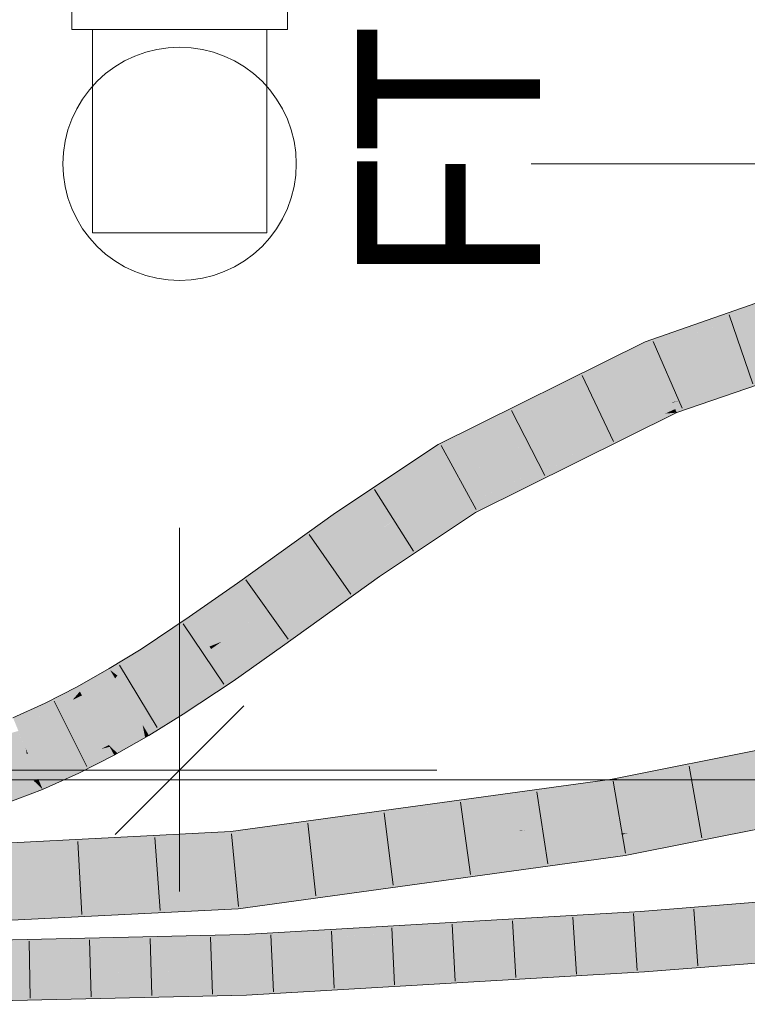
# Model space of a CAD drawing. Extents: x -620 to 300, y 62 to 1107.
# Tile 119 of 256: x -39.49 to -33.49, y 965.92 to 974.04. Entities that reach past the tile are written whole.
import ezdxf

# ---------------------------------------------------------------- set-up
doc = ezdxf.new("R2010")
doc.units = 0
doc.layers.get('0').update_dxf_attribs({"lineweight": 35})
for name, color, linetype, lineweight, true_color in [('30 -34 Innenwände- 11 Durchbruch', 4, 'Continuous', 9, 0x00ffff), ('40 -47 Nutzungspez. Anlagen -4 Feuerlöschanlagen', 7, 'Continuous', 9, 0xff7fff), ('70 -76 Bemaßung- 2 Allgemein', 9, 'Continuous', 5, 0x808080), ('E_Leerrohr 25', 7, 'Continuous', 9, 0xff8000), ('E_Leerrohr 25-Shading', 7, 'Continuous', 9, 0xff8000), ('E_Leerrohr 32', 7, 'Continuous', 9, 0x00b300), ('E_Leerrohr 32-Shading', 7, 'Continuous', 9, 0x00b300)]:
    doc.layers.add(name, color=color, linetype=linetype, lineweight=lineweight, true_color=true_color)
doc.styles.get("Standard").update_dxf_attribs({"font": 'ARIALN.TTF'})

# ---------------------------------------------------------------- blocks, each defined once
blk = doc.blocks.new('Shading-A06G9FND8I', base_point=(-10.6727, 972.0638))
at = {"layer": 'E_Leerrohr 32-Shading', "color": 83, "true_color": 0x7fbd7f}
for points in [[(-32.8844, 968.1), (-33.5404, 967.993), (-32.8775, 968.0294), (-34.1979, 967.7668)], [(-32.8866, 968.123), (-33.5404, 967.993), (-32.8844, 968.1)], [(-33.5404, 967.993), (-34.6083, 967.7807), (-33.666, 967.9498), (-34.5665, 967.7793)], [(-34.5665, 967.7793), (-34.1979, 967.7668), (-33.666, 967.9498)], [(-34.6083, 967.7807), (-37.7185, 967.3531), (-34.6068, 967.7717), (-37.5174, 967.3726)], [(-37.5174, 967.3726), (-36.0377, 967.5161), (-34.6068, 967.7717), (-34.5939, 967.6949)], [(-34.5665, 967.7793), (-34.6083, 967.7807), (-34.6068, 967.7717)], [(-34.1979, 967.7668), (-34.5665, 967.7793), (-34.5939, 967.6949), (-34.6068, 967.7717)], [(-34.1979, 967.7668), (-34.5939, 967.6949), (-34.2908, 967.7484)], [(-34.5939, 967.6949), (-36.0377, 967.5161), (-34.5928, 967.6883), (-35.7405, 967.5449)], [(-35.7405, 967.5449), (-35.3852, 967.5793), (-34.5928, 967.6883)], [(-34.5939, 967.6949), (-34.5928, 967.6883), (-34.2908, 967.7484)], [(-37.7491, 967.304), (-36.0524, 967.5142), (-37.7525, 967.3403), (-37.5494, 967.3682)], [(-35.7481, 967.5439), (-36.0524, 967.5142), (-37.7482, 967.294), (-37.7491, 967.304)], [(-37.7474, 967.2858), (-35.3852, 967.5793), (-37.7482, 967.294), (-35.7481, 967.5439)], [(-35.3852, 967.5793), (-37.7474, 967.2858), (-37.2948, 967.3168)], [(-36.0376, 967.5161), (-37.5173, 967.3726), (-36.0524, 967.5142), (-37.5494, 967.3682)], [(-36.0376, 967.5161), (-36.0524, 967.5142), (-35.7403, 967.5449), (-35.7481, 967.5439)], [(-35.7481, 967.5439), (-35.3852, 967.5793), (-35.7403, 967.5449)], [(-32.8208, 967.5793), (-34.1415, 967.3168), (-33.1362, 967.4708), (-34.1338, 967.2362)], [(-33.2642, 967.4268), (-33.1362, 967.4708), (-34.1328, 967.226), (-34.1338, 967.2362)], [(-34.1325, 967.2231), (-33.4785, 967.3531), (-34.1328, 967.226), (-33.2642, 967.4268)], [(-37.7533, 967.3483), (-40.2013, 967.2231), (-37.7525, 967.3403), (-39.1995, 967.2487)], [(-37.5173, 967.3726), (-37.7185, 967.3531), (-37.5494, 967.3682), (-37.7533, 967.3483)], [(-37.5494, 967.3682), (-37.7533, 967.3483), (-37.7525, 967.3403)], [(-38.3746, 967.2698), (-40.2013, 967.2231), (-38.3744, 967.2339), (-40.5393, 967.1615)], [(-39.1995, 967.2487), (-38.485, 967.267), (-37.7525, 967.3403), (-37.7491, 967.304)], [(-38.0921, 967.2867), (-38.485, 967.267), (-37.7482, 967.294), (-37.7474, 967.2858)], [(-38.3746, 967.2698), (-38.3744, 967.2339), (-37.7474, 967.2858), (-37.7445, 967.2549)], [(-37.7491, 967.304), (-38.0921, 967.2867), (-37.7482, 967.294)], [(-37.7474, 967.2858), (-37.7445, 967.2549), (-37.2948, 967.3168)], [(-34.137, 967.2698), (-34.1415, 967.3168), (-34.5162, 967.2324), (-34.5178, 967.242)], [(-34.5041, 967.1603), (-34.1338, 967.2362), (-34.5162, 967.2324), (-34.137, 967.2698)], [(-40.5393, 967.1615), (-40.9165, 967.0928), (-38.3744, 967.2339), (-38.3743, 967.2228)], [(-38.3744, 967.2339), (-38.3743, 967.2228), (-37.7445, 967.2549)], [(-36.5683, 966.9602), (-34.5041, 967.1603), (-34.6577, 967.2228), (-34.5162, 967.2324)], [(-34.5162, 967.2324), (-34.5178, 967.242), (-34.6577, 967.2228)], [(-34.1338, 967.2362), (-34.5041, 967.1603), (-34.3874, 967.1766)], [(-34.3874, 967.1766), (-34.5023, 967.1495), (-34.3165, 967.1865)], [(-34.1325, 967.2231), (-34.1338, 967.2362), (-34.3165, 967.1865), (-34.3874, 967.1766)], [(-37.6933, 966.7111), (-34.5023, 967.1495), (-36.5683, 966.9602), (-34.5041, 967.1603)], [(-34.5041, 967.1603), (-34.5023, 967.1495), (-34.3874, 967.1766)], [(-37.6933, 966.7111), (-36.5683, 966.9602), (-37.7021, 966.8044)], [(-38.3217, 966.7728), (-37.6933, 966.7111), (-37.7021, 966.8044)], [(-40.9165, 966.5465), (-38.3217, 966.7728), (-40.9165, 966.6402)], [(-38.3217, 966.7728), (-40.8638, 966.5511), (-37.6933, 966.7111), (-40.7893, 966.553)]]:
    blk.add_solid(points, dxfattribs=at)
at = {"layer": 'E_Leerrohr 32-Shading', "color": 83, "true_color": 0x7fd57f}
for points in [[(-31.8779, 967.7668), (-31.3566, 967.8704), (-33.5094, 967.673), (-31.4045, 968.0916)], [(-32.2196, 967.9998), (-32.8775, 968.0294), (-34.17, 967.763), (-34.1979, 967.7668)], [(-31.9309, 967.9869), (-32.2196, 967.9998), (-33.5094, 967.673), (-34.17, 967.763)], [(-34.1979, 967.7668), (-34.2908, 967.7484), (-34.17, 967.763)], [(-34.2908, 967.7484), (-33.5094, 967.673), (-34.17, 967.763)], [(-32.8208, 967.5793), (-31.8779, 967.7668), (-33.5094, 967.673)], [(-34.5799, 967.6116), (-34.5928, 967.6883), (-35.3852, 967.5793)], [(-34.2908, 967.7484), (-34.5928, 967.6883), (-33.5094, 967.673), (-34.5799, 967.6116)], [(-34.5799, 967.6116), (-34.5553, 967.4651), (-33.5094, 967.673)], [(-33.5094, 967.673), (-34.5553, 967.4651), (-34.1415, 967.3168), (-34.533, 967.3325)], [(-33.5094, 967.673), (-34.1415, 967.3168), (-32.8208, 967.5793)], [(-35.3852, 967.5793), (-34.5553, 967.4651), (-34.5799, 967.6116)], [(-36.4283, 967.3341), (-35.3852, 967.5793), (-37.2948, 967.3168)], [(-34.5553, 967.4651), (-35.3852, 967.5793), (-35.3894, 967.3549), (-36.4283, 967.3341)], [(-34.5553, 967.4651), (-35.3894, 967.3549), (-35.3259, 967.3592)], [(-34.533, 967.3325), (-34.5553, 967.4651), (-35.3521, 967.3556)], [(-35.3521, 967.3556), (-36.4283, 967.3341), (-36.6273, 967.1803), (-36.6341, 967.2857)], [(-35.3521, 967.3556), (-36.6273, 967.1803), (-35.8819, 967.2313)], [(-34.9219, 967.297), (-35.3521, 967.3556), (-35.8819, 967.2313)], [(-35.3894, 967.3549), (-35.3521, 967.3556), (-35.3259, 967.3592)], [(-34.533, 967.3325), (-35.3521, 967.3556), (-34.5315, 967.3237), (-34.9219, 967.297)], [(-36.6341, 967.2857), (-37.2948, 967.3168), (-37.7408, 967.2161), (-37.7445, 967.2549)], [(-36.6341, 967.2857), (-37.7408, 967.2161), (-37.0173, 967.1957)], [(-37.2948, 967.3168), (-36.6341, 967.2857), (-36.6368, 967.33)], [(-34.5178, 967.242), (-34.9219, 967.297), (-37.1344, 966.9376), (-35.8819, 967.2313)], [(-36.6276, 967.1847), (-36.6341, 967.2857), (-37.0173, 967.1957)], [(-36.6341, 967.2857), (-36.4283, 967.3341), (-36.6368, 967.33)], [(-34.9219, 967.297), (-34.5178, 967.242), (-34.5315, 967.3237)], [(-34.4684, 967.33), (-34.533, 967.3325), (-34.5315, 967.3237)], [(-34.1415, 967.3168), (-34.4684, 967.33), (-34.5178, 967.242), (-34.5315, 967.3237)], [(-40.9165, 966.8665), (-37.7233, 967.0297), (-38.3743, 967.2228), (-37.7408, 967.2161)], [(-40.9165, 966.8665), (-38.3743, 967.2228), (-40.9165, 967.0928)], [(-37.7408, 967.2161), (-37.7445, 967.2549), (-38.3743, 967.2228)], [(-37.7408, 967.2161), (-37.7233, 967.0297), (-37.0173, 967.1957)], [(-36.6273, 967.1803), (-36.6276, 967.1847), (-37.7233, 967.0297), (-37.0173, 967.1957)], [(-36.6273, 967.1803), (-37.7233, 967.0297), (-37.1344, 966.9376), (-37.7125, 966.9144)], [(-34.5178, 967.242), (-37.1344, 966.9376), (-36.5683, 966.9602)], [(-36.6273, 967.1803), (-37.1344, 966.9376), (-35.8819, 967.2313)], [(-37.7125, 966.9144), (-37.7233, 967.0297), (-40.9165, 966.8665)], [(-37.7125, 966.9144), (-37.7021, 966.8044), (-37.1344, 966.9376)], [(-37.1344, 966.9376), (-37.7021, 966.8044), (-36.5683, 966.9602)], [(-40.9165, 966.8665), (-38.3217, 966.7728), (-37.7125, 966.9144), (-37.7021, 966.8044)], [(-40.9165, 966.8665), (-40.9165, 966.6402), (-38.3217, 966.7728)]]:
    blk.add_solid(points, dxfattribs=at)
blk = doc.blocks.new('Shading-A06G9FNF8I', base_point=(-24.9746, 972.4775))
at = {"layer": 'E_Leerrohr 32-Shading', "color": 83, "true_color": 0x7fbd7f}
for points in [[(-33.4226, 971.7049), (-34.336, 971.3862), (-33.3951, 971.6156), (-34.317, 971.3435)], [(-33.3951, 971.6156), (-33.5739, 971.5629), (-33.395, 971.6154), (-33.7897, 971.4777)], [(-33.6463, 971.5414), (-34.317, 971.3435), (-33.9362, 971.4266), (-34.2979, 971.3006)], [(-33.7897, 971.4777), (-33.5739, 971.5629), (-33.9362, 971.4266), (-33.6463, 971.5414)], [(-34.336, 971.3862), (-34.9717, 971.0711), (-34.317, 971.3435)], [(-34.9717, 971.0711), (-34.2979, 971.3006), (-34.317, 971.3435)], [(-34.9717, 971.0711), (-36.044, 970.5396), (-34.2979, 971.3006), (-35.9988, 970.4575)], [(-34.1138, 970.8871), (-33.2622, 971.182), (-33.2783, 971.1771)], [(-33.2622, 971.182), (-34.1138, 970.8871), (-33.2708, 971.1553)], [(-34.1138, 970.8871), (-34.0488, 970.9019), (-33.2708, 971.1553), (-33.2787, 971.1311)], [(-33.2787, 971.1311), (-34.0488, 970.9019), (-33.2932, 971.0864), (-33.5108, 971.0231)], [(-33.2932, 971.0864), (-33.5108, 971.0231), (-33.2974, 971.0732), (-33.3279, 971.0644)], [(-34.112, 970.883), (-34.0985, 970.8525), (-34.0488, 970.9019), (-33.5108, 971.0231)], [(-33.5214, 971.0083), (-33.5108, 971.0231), (-34.0939, 970.8423), (-34.0985, 970.8525)], [(-33.5353, 970.9889), (-33.5214, 971.0083), (-34.089, 970.8312), (-34.0939, 970.8423)], [(-33.2981, 971.0711), (-33.3279, 971.0644), (-33.5353, 970.9889), (-33.5214, 971.0083)], [(-33.3279, 971.0644), (-33.5108, 971.0231), (-33.5214, 971.0083)], [(-33.5353, 970.9889), (-34.089, 970.8312), (-33.6784, 970.9393), (-34.0858, 970.8241)], [(-34.0858, 970.8241), (-34.0757, 970.8015), (-33.6784, 970.9393)], [(-34.1138, 970.8871), (-34.326, 970.782), (-34.112, 970.883)], [(-34.112, 970.883), (-34.326, 970.782), (-34.0985, 970.8525), (-34.2354, 970.7891)], [(-34.0939, 970.8423), (-34.0985, 970.8525), (-34.2037, 970.7915), (-34.2354, 970.7891)], [(-34.089, 970.8312), (-34.0939, 970.8423), (-34.1701, 970.7941), (-34.2037, 970.7915)], [(-34.0488, 970.9019), (-34.1138, 970.8871), (-34.112, 970.883)], [(-35.7582, 970.0715), (-35.7802, 970.0612), (-34.1701, 970.7941), (-35.6453, 970.1198)], [(-35.7802, 970.0612), (-34.2354, 970.7891), (-35.4171, 970.2411)], [(-35.7582, 970.0715), (-34.1701, 970.7941), (-34.2037, 970.7915)], [(-34.2354, 970.7891), (-35.7582, 970.0715), (-34.2037, 970.7915)], [(-34.1701, 970.7941), (-35.6453, 970.1198), (-34.1479, 970.7959), (-35.4118, 970.2212)], [(-34.2354, 970.7891), (-34.326, 970.782), (-35.4171, 970.2411)], [(-34.1479, 970.7959), (-34.2965, 970.7283), (-34.0757, 970.8015), (-34.2862, 970.7101)], [(-34.2805, 970.7), (-34.0757, 970.8015), (-34.2862, 970.7101)], [(-34.089, 970.8312), (-34.1701, 970.7941), (-34.0858, 970.8241), (-34.1479, 970.7959)], [(-34.1479, 970.7959), (-34.0757, 970.8015), (-34.0858, 970.8241)], [(-34.2965, 970.7283), (-35.4118, 970.2212), (-34.2862, 970.7101)], [(-35.4118, 970.2212), (-34.2805, 970.7), (-34.2862, 970.7101)], [(-34.2805, 970.7), (-35.4067, 970.2233), (-35.3697, 970.1602)], [(-36.8905, 969.9767), (-36.8372, 969.8997), (-36.044, 970.5396), (-35.9988, 970.4575)], [(-35.7788, 970.0587), (-35.7769, 970.0552), (-35.6453, 970.1198), (-35.4118, 970.2212)], [(-35.4067, 970.2233), (-35.4118, 970.2212), (-35.7349, 969.9791), (-35.7769, 970.0552)], [(-35.4067, 970.2233), (-35.7349, 969.9791), (-35.3697, 970.1602)], [(-35.6453, 970.1198), (-35.7802, 970.0612), (-35.7788, 970.0587)], [(-35.7802, 970.0612), (-36.2422, 969.7528), (-35.7788, 970.0587)], [(-35.7788, 970.0587), (-36.2422, 969.7528), (-35.7769, 970.0552), (-36.2259, 969.7601)], [(-36.2259, 969.7601), (-35.7349, 969.9791), (-35.7769, 970.0552)], [(-37.699, 969.3961), (-37.6445, 969.3198), (-36.8905, 969.9767), (-36.8372, 969.8997)], [(-36.1838, 969.6793), (-35.7349, 969.9791), (-36.2397, 969.751), (-36.2259, 969.7601)], [(-36.2259, 969.7601), (-36.2422, 969.7528), (-36.5796, 969.5276)], [(-36.5263, 969.4505), (-36.1838, 969.6793), (-36.5796, 969.5276), (-36.2397, 969.751)], [(-37.3817, 968.9514), (-37.3273, 968.8751), (-36.5796, 969.5276), (-36.5263, 969.4505)], [(-37.699, 969.3961), (-38.0959, 969.1168), (-37.6445, 969.3198), (-38.0436, 969.0403)], [(-38.0436, 969.0403), (-38.043, 969.0395), (-37.6445, 969.3198)], [(-38.0959, 969.1168), (-38.4935, 968.8526), (-38.0436, 969.0403), (-38.4452, 968.7778)], [(-38.0436, 969.0403), (-38.4452, 968.7778), (-38.043, 969.0395), (-38.4441, 968.7761)], [(-38.4441, 968.7761), (-38.4427, 968.7739), (-38.043, 969.0395)], [(-37.3817, 968.9514), (-37.7875, 968.6659), (-37.4916, 968.7595), (-37.7491, 968.6097)], [(-37.3817, 968.9514), (-37.4916, 968.7595), (-37.3273, 968.8751)], [(-38.6876, 968.633), (-38.4935, 968.8526), (-38.7483, 968.6793), (-38.6445, 968.7595)], [(-38.4452, 968.7778), (-38.4935, 968.8526), (-38.6876, 968.633)], [(-38.6445, 968.7595), (-38.7553, 968.6911), (-38.7483, 968.6793)], [(-38.7027, 968.616), (-38.7076, 968.6105), (-38.4427, 968.7739)], [(-38.6933, 968.6266), (-38.7027, 968.616), (-38.4441, 968.7761), (-38.4427, 968.7739)], [(-38.4441, 968.7761), (-38.4452, 968.7778), (-38.6933, 968.6266), (-38.6876, 968.633)], [(-37.7491, 968.6097), (-37.7346, 968.5886), (-37.4916, 968.7595)], [(-38.7553, 968.6911), (-39.0192, 968.541), (-38.7483, 968.6793), (-38.9982, 968.5021)], [(-38.7483, 968.6793), (-38.9982, 968.5021), (-38.7122, 968.6183), (-38.9822, 968.4725)], [(-38.6876, 968.633), (-38.7483, 968.6793), (-38.7122, 968.6183)], [(-37.7875, 968.6659), (-38.1973, 968.3936), (-37.7491, 968.6097), (-38.1826, 968.3709)], [(-38.7122, 968.6183), (-38.9822, 968.4725), (-38.7109, 968.616), (-38.9806, 968.4696)], [(-38.7109, 968.616), (-38.9806, 968.4696), (-38.7087, 968.6123), (-38.9778, 968.4644)], [(-38.9778, 968.4644), (-38.9747, 968.4586), (-38.7087, 968.6123), (-38.7076, 968.6105)], [(-38.7122, 968.6183), (-38.7109, 968.616), (-38.6876, 968.633), (-38.6933, 968.6266)], [(-38.6933, 968.6266), (-38.7109, 968.616), (-38.7027, 968.616), (-38.7087, 968.6123)], [(-38.7087, 968.6123), (-38.7076, 968.6105), (-38.7027, 968.616)], [(-38.1826, 968.3709), (-38.1464, 968.3149), (-37.7491, 968.6097), (-37.7346, 968.5886)], [(-39.0192, 968.541), (-39.2838, 968.4054), (-38.9982, 968.5021), (-39.2527, 968.3406)], [(-39.1105, 968.4116), (-39.0526, 968.4391), (-39.1187, 968.4257), (-38.9982, 968.5021)], [(-38.9822, 968.4725), (-38.9982, 968.5021), (-39.0526, 968.4391)], [(-39.2838, 968.4054), (-39.5495, 968.2861), (-39.4832, 968.2132), (-39.5137, 968.1995)], [(-39.2838, 968.4054), (-39.4832, 968.2132), (-39.2527, 968.3406)], [(-39.2527, 968.3406), (-39.0526, 968.4391), (-39.2305, 968.3547)], [(-39.2527, 968.3406), (-39.2463, 968.343), (-39.0526, 968.4391), (-39.0581, 968.4327)], [(-39.245, 968.3247), (-39.0843, 968.4023), (-39.2524, 968.34), (-39.2463, 968.343)], [(-39.2463, 968.343), (-39.0843, 968.4023), (-39.0581, 968.4327)], [(-39.245, 968.3247), (-39.2432, 968.3209), (-39.0843, 968.4023)], [(-39.2305, 968.3547), (-39.1105, 968.4116), (-39.1187, 968.4257)], [(-39.0843, 968.4023), (-38.9747, 968.4586), (-39.0581, 968.4327), (-38.9806, 968.4696)], [(-38.9806, 968.4696), (-38.9822, 968.4725), (-39.0581, 968.4327), (-39.0526, 968.4391)], [(-39.3846, 968.2676), (-39.4832, 968.2132), (-39.245, 968.3247), (-39.2432, 968.3209)], [(-39.2527, 968.3406), (-39.3846, 968.2676), (-39.245, 968.3247)], [(-39.2463, 968.343), (-39.2527, 968.3406), (-39.2524, 968.34)], [(-38.1973, 968.3936), (-38.4768, 968.2211), (-38.1826, 968.3709), (-38.4762, 968.2201)], [(-38.4762, 968.2201), (-38.429, 968.1405), (-38.1826, 968.3709), (-38.1464, 968.3149)], [(-38.7595, 968.0604), (-38.7458, 968.0474), (-38.479, 968.2188), (-38.6029, 968.0852)], [(-38.7595, 968.0604), (-38.479, 968.2188), (-38.4908, 968.2132)], [(-38.4597, 968.123), (-38.479, 968.2188), (-38.6029, 968.0852)], [(-38.479, 968.2188), (-38.4768, 968.2211), (-38.4908, 968.2132)], [(-38.4762, 968.2201), (-38.4768, 968.2211), (-38.479, 968.2188)], [(-38.4597, 968.123), (-38.429, 968.1405), (-38.479, 968.2188), (-38.4762, 968.2201)], [(-38.7458, 968.0474), (-38.6884, 967.993), (-38.6029, 968.0852)], [(-38.6884, 967.993), (-38.4597, 968.123), (-38.6029, 968.0852)], [(-38.7171, 967.982), (-38.7517, 968.0458), (-39.0473, 967.913), (-38.8202, 968.0294)], [(-38.7517, 968.0458), (-38.7595, 968.0604), (-38.8202, 968.0294)], [(-38.7458, 968.0474), (-38.7595, 968.0604), (-38.7517, 968.0458)], [(-38.7171, 967.982), (-38.6884, 967.993), (-38.7517, 968.0458), (-38.7458, 968.0474)], [(-38.7171, 967.982), (-38.715, 967.978), (-38.6884, 967.993)], [(-39.0473, 967.913), (-39.3408, 967.7812), (-39.0282, 967.8732), (-39.3392, 967.7772)], [(-38.7171, 967.982), (-39.0473, 967.913), (-39.0282, 967.8732)], [(-39.0282, 967.8732), (-39.0067, 967.8285), (-38.7171, 967.982), (-38.715, 967.978)], [(-39.3392, 967.7772), (-39.305, 967.6946), (-39.0282, 967.8732), (-39.0067, 967.8285)], [(-39.3791, 967.7668), (-39.6409, 967.6677), (-39.305, 967.6946), (-39.6107, 967.579)], [(-39.3408, 967.7812), (-39.3791, 967.7668), (-39.3392, 967.7772)], [(-39.3791, 967.7668), (-39.305, 967.6946), (-39.3392, 967.7772)]]:
    blk.add_solid(points, dxfattribs=at)
at = {"layer": 'E_Leerrohr 32-Shading', "color": 83, "true_color": 0x7fd57f}
for points in [[(-33.395, 971.6154), (-34.2979, 971.3006), (-33.3727, 971.3837), (-34.2058, 971.0939)], [(-33.279, 971.1785), (-33.3727, 971.3837), (-34.1461, 970.9596), (-34.2058, 971.0939)], [(-34.2979, 971.3006), (-35.9988, 970.4575), (-34.4374, 970.9791), (-35.8895, 970.2593)], [(-34.2979, 971.3006), (-34.4374, 970.9791), (-34.2107, 971.1049)], [(-33.2783, 971.1771), (-33.279, 971.1785), (-34.1138, 970.8871), (-34.1461, 970.9596)], [(-34.4374, 970.9791), (-34.2058, 971.0939), (-34.2107, 971.1049)], [(-34.2058, 971.0939), (-34.4374, 970.9791), (-34.1138, 970.8871), (-34.326, 970.782)], [(-34.3947, 970.9036), (-34.4374, 970.9791), (-34.7522, 970.8231)], [(-35.4171, 970.2411), (-34.326, 970.782), (-34.7522, 970.8231), (-34.3947, 970.9036)], [(-35.4171, 970.2411), (-34.7522, 970.8231), (-35.5317, 970.4366)], [(-36.8372, 969.8997), (-36.7084, 969.7136), (-35.9988, 970.4575), (-35.8895, 970.2593)], [(-35.5317, 970.4366), (-35.8895, 970.2593), (-35.4171, 970.2411), (-35.7802, 970.0612)], [(-35.8895, 970.2593), (-36.3809, 969.9318), (-35.7802, 970.0612), (-36.2422, 969.7528)], [(-37.6445, 969.3198), (-37.5131, 969.1356), (-36.8372, 969.8997), (-36.7084, 969.7136)], [(-36.3809, 969.9318), (-36.7084, 969.7136), (-36.2422, 969.7528), (-36.5796, 969.5276)], [(-37.5131, 969.1356), (-37.3817, 968.9514), (-36.7084, 969.7136), (-36.5796, 969.5276)], [(-37.6445, 969.3198), (-38.043, 969.0395), (-37.8296, 968.913), (-37.9291, 968.8729)], [(-37.6445, 969.3198), (-37.8296, 968.913), (-37.5131, 969.1356)], [(-37.9153, 968.8527), (-37.7875, 968.6659), (-37.5131, 969.1356), (-37.3817, 968.9514)], [(-37.9797, 968.9469), (-38.043, 969.0395), (-38.4177, 968.7351), (-38.4427, 968.7739)], [(-37.9291, 968.8729), (-37.9797, 968.9469), (-38.386, 968.6861), (-38.4177, 968.7351)], [(-37.9291, 968.8729), (-37.9153, 968.8527), (-37.8296, 968.913)], [(-38.386, 968.6861), (-38.32, 968.5837), (-37.9291, 968.8729), (-37.9153, 968.8527)], [(-38.32, 968.5837), (-38.1973, 968.3936), (-37.9153, 968.8527), (-37.7875, 968.6659)], [(-38.4354, 968.7626), (-38.4427, 968.7739), (-38.7076, 968.6105)], [(-38.6993, 968.5966), (-38.4177, 968.7351), (-38.7076, 968.6105), (-38.4354, 968.7626)], [(-38.386, 968.6861), (-38.4177, 968.7351), (-38.6798, 968.5636), (-38.6993, 968.5966)], [(-38.6798, 968.5636), (-38.5922, 968.4158), (-38.386, 968.6861), (-38.32, 968.5837)], [(-38.6993, 968.5966), (-38.7076, 968.6105), (-38.9747, 968.4586)], [(-38.6798, 968.5636), (-38.6993, 968.5966), (-38.9657, 968.442), (-38.9747, 968.4586)], [(-38.9657, 968.442), (-38.8671, 968.2595), (-38.6798, 968.5636), (-38.5922, 968.4158)], [(-38.5922, 968.4158), (-38.4768, 968.2211), (-38.32, 968.5837), (-38.1973, 968.3936)], [(-39.0786, 968.3927), (-39.0843, 968.4023), (-39.2432, 968.3209)], [(-38.9657, 968.442), (-38.9747, 968.4586), (-39.0786, 968.3927), (-39.0843, 968.4023)], [(-38.8671, 968.2595), (-38.9657, 968.442), (-38.9694, 968.207), (-39.0786, 968.3927)], [(-38.5922, 968.4158), (-38.8671, 968.2595), (-38.4908, 968.2132), (-38.7981, 968.1319)], [(-38.5922, 968.4158), (-38.4908, 968.2132), (-38.4768, 968.2211)], [(-39.2432, 968.3209), (-39.4832, 968.2132), (-39.4273, 967.9904), (-39.4447, 968.0325)], [(-39.2432, 968.3209), (-39.4273, 967.9904), (-39.1452, 968.1169)], [(-38.9694, 968.207), (-39.0786, 968.3927), (-39.1452, 968.1169), (-39.2432, 968.3209)], [(-38.8671, 968.2595), (-39.1452, 968.1169), (-38.7981, 968.1319), (-39.1156, 968.0553)], [(-39.7588, 968.0145), (-39.438, 967.9913), (-39.7866, 968.0961), (-39.5055, 968.1768)], [(-39.4832, 968.2132), (-39.5137, 968.1995), (-39.4447, 968.0325)], [(-39.4447, 968.0325), (-39.5137, 968.1995), (-39.4372, 967.9913), (-39.438, 967.9913)], [(-38.7981, 968.1319), (-38.7595, 968.0604), (-38.4908, 968.2132)], [(-39.1452, 968.1169), (-39.4273, 967.9904), (-39.1156, 968.0553), (-39.4266, 967.9887)], [(-38.7981, 968.1319), (-39.1156, 968.0553), (-38.8202, 968.0294), (-39.0942, 968.0107)], [(-38.7981, 968.1319), (-38.8202, 968.0294), (-38.7595, 968.0604)], [(-39.4364, 967.9869), (-39.438, 967.9913), (-39.7138, 967.882), (-39.7588, 968.0145)], [(-39.4364, 967.9869), (-39.4273, 967.9904), (-39.4447, 968.0325)], [(-39.1156, 968.0553), (-39.4147, 967.9913), (-39.0942, 968.0107)], [(-39.4147, 967.9913), (-39.0473, 967.913), (-39.0942, 968.0107)], [(-39.0942, 968.0107), (-39.0473, 967.913), (-38.8202, 968.0294)], [(-39.3791, 967.7668), (-39.4269, 967.9886), (-39.7138, 967.882), (-39.4364, 967.9869)], [(-39.438, 967.9913), (-39.4364, 967.9869), (-39.4372, 967.9913)], [(-39.4269, 967.9886), (-39.4273, 967.9904), (-39.4364, 967.9869)], [(-39.4266, 967.9887), (-39.4273, 967.9904), (-39.4269, 967.9886)], [(-39.3408, 967.7812), (-39.4266, 967.9887), (-39.3791, 967.7668), (-39.4269, 967.9886)], [(-39.4147, 967.9913), (-39.4266, 967.9887), (-39.0473, 967.913), (-39.3408, 967.7812)], [(-39.3791, 967.7668), (-39.7138, 967.882), (-39.6643, 967.7366)], [(-39.6643, 967.7366), (-39.6409, 967.6677), (-39.3791, 967.7668)]]:
    blk.add_solid(points, dxfattribs=at)
blk = doc.blocks.new('Shading-A06G9FOF8I', base_point=(-11.5446, 967.441))
at = {"layer": 'E_Leerrohr 25-Shading', "color": 43, "true_color": 0xd7ab7f}
for points in [[(-32.3153, 966.8046), (-31.1062, 966.9463), (-34.3732, 966.6511), (-34.3758, 966.6892)], [(-34.373, 966.6475), (-33.0101, 966.7527), (-34.3732, 966.6511)], [(-33.0101, 966.7527), (-34.373, 966.6475), (-32.9635, 966.7286), (-33.0896, 966.7188)], [(-33.0896, 966.7188), (-34.373, 966.6475), (-34.371, 966.6192)], [(-33.0088, 966.7233), (-33.0896, 966.7188), (-34.3708, 966.6161), (-34.371, 966.6192)], [(-37.6421, 966.4633), (-37.6419, 966.4572), (-34.4937, 966.6127), (-35.0013, 966.5856)], [(-37.6421, 966.4633), (-34.4937, 966.6127), (-35.5819, 966.5817)], [(-36.7036, 966.553), (-35.9033, 966.5854), (-34.6442, 966.6735)], [(-35.5819, 966.5817), (-34.5967, 966.6382), (-36.7035, 966.5496), (-36.7035, 966.5511)], [(-35.7453, 966.5414), (-36.7017, 966.4847), (-34.3708, 966.6161), (-36.5316, 966.4897)], [(-35.9445, 966.5825), (-34.5967, 966.6382), (-35.9033, 966.5854)], [(-35.9033, 966.5854), (-34.3758, 966.6892), (-34.6442, 966.6735)], [(-35.9033, 966.5854), (-34.5967, 966.6382), (-34.3758, 966.6892), (-34.3732, 966.6511)], [(-35.0013, 966.5856), (-35.7453, 966.5414), (-34.3708, 966.6161)], [(-34.371, 966.6192), (-34.373, 966.6475), (-35.5819, 966.5817), (-34.5967, 966.6382)], [(-34.371, 966.6192), (-35.5819, 966.5817), (-34.4937, 966.6127)], [(-35.0013, 966.5856), (-34.3708, 966.6161), (-34.4937, 966.6127)], [(-34.373, 966.6475), (-34.3732, 966.6511), (-34.5967, 966.6382)], [(-34.3708, 966.6161), (-34.371, 966.6192), (-34.4937, 966.6127)], [(-37.6421, 966.4633), (-36.8146, 966.5465), (-37.6436, 966.4979)], [(-37.6421, 966.4633), (-36.7026, 966.5173), (-36.8146, 966.5465), (-36.7035, 966.5496)], [(-35.0013, 966.5856), (-37.6419, 966.4572), (-37.1121, 966.4727)], [(-36.7036, 966.553), (-36.8146, 966.5465), (-36.7035, 966.5511)], [(-36.7035, 966.5511), (-36.8146, 966.5465), (-36.7035, 966.5496)], [(-36.7035, 966.5511), (-35.9445, 966.5825), (-36.7036, 966.553), (-35.9033, 966.5854)], [(-36.7026, 966.5173), (-35.5819, 966.5817), (-36.7035, 966.5496)], [(-36.702, 966.4946), (-36.7019, 966.4894), (-35.0013, 966.5856), (-35.7453, 966.5414)], [(-36.7019, 966.4894), (-36.7017, 966.4847), (-35.7453, 966.5414)], [(-37.6421, 966.4633), (-37.6436, 966.4979), (-40.9111, 966.4197), (-40.9111, 966.423)], [(-37.6421, 966.4633), (-40.9111, 966.4197), (-38.0304, 966.4528)], [(-37.6419, 966.4572), (-40.9111, 966.4197), (-37.6411, 966.4384), (-40.9111, 966.4009)], [(-37.6419, 966.4572), (-37.6421, 966.4633), (-38.0304, 966.4528)], [(-36.8884, 966.4792), (-37.6419, 966.4572), (-37.6411, 966.4384)], [(-36.5316, 966.4897), (-36.8884, 966.4792), (-37.6406, 966.4248), (-37.6411, 966.4384)], [(-37.1121, 966.4727), (-36.7017, 966.4847), (-36.702, 966.4946)], [(-31.4657, 966.4184), (-31.4685, 966.4897), (-34.3463, 966.2584), (-34.3466, 966.2634)], [(-37.6411, 966.4384), (-40.9111, 966.4009), (-37.6406, 966.4248), (-40.9111, 966.3738)], [(-40.9111, 966.3738), (-40.9111, 966.3497), (-37.6406, 966.4248)], [(-31.4657, 966.4165), (-31.4657, 966.4184), (-34.3416, 966.1904), (-34.3463, 966.2584)], [(-34.3416, 966.1904), (-34.6415, 966.2462), (-37.6254, 966.0516), (-37.1439, 966.0997)], [(-34.3466, 966.2634), (-34.6415, 966.2462), (-34.3463, 966.2584)], [(-34.6415, 966.2462), (-34.3416, 966.1904), (-34.3463, 966.2584)], [(-34.3416, 966.1904), (-37.6254, 966.0516), (-37.6232, 965.9984)], [(-37.6262, 966.0715), (-40.9111, 965.9962), (-37.6254, 966.0516), (-40.9111, 965.923)], [(-40.9111, 965.923), (-37.6232, 965.9984), (-37.6254, 966.0516)], [(-37.1439, 966.0997), (-37.6262, 966.0715), (-37.6254, 966.0516)]]:
    blk.add_solid(points, dxfattribs=at)
at = {"layer": 'E_Leerrohr 25-Shading', "color": 31, "true_color": 0xfabd7f}
for points in [[(-31.0861, 966.6971), (-33.0088, 966.7233), (-34.3634, 966.5082), (-34.3708, 966.6161)], [(-31.0861, 966.6971), (-34.3634, 966.5082), (-33.3383, 966.52)], [(-34.3708, 966.6161), (-36.5316, 966.4897), (-34.3634, 966.5082)], [(-36.5316, 966.4897), (-37.6406, 966.4248), (-34.3587, 966.4398), (-37.6334, 966.2482)], [(-36.5316, 966.4897), (-34.3587, 966.4398), (-34.3634, 966.5082)], [(-34.3634, 966.5082), (-34.3587, 966.4398), (-33.3383, 966.52)], [(-33.3383, 966.52), (-34.3587, 966.4398), (-31.4685, 966.4897), (-34.3466, 966.2634)], [(-40.9111, 966.3497), (-40.9111, 966.173), (-37.6406, 966.4248), (-37.6334, 966.2482)], [(-34.3587, 966.4398), (-37.6334, 966.2482), (-37.632, 966.2154)], [(-34.6415, 966.2462), (-34.3587, 966.4398), (-37.6312, 966.195), (-37.632, 966.2154)], [(-34.3587, 966.4398), (-34.6415, 966.2462), (-34.3466, 966.2634)], [(-37.6334, 966.2482), (-40.9111, 966.173), (-39.1971, 966.1845)], [(-38.0952, 966.1919), (-37.632, 966.2154), (-39.1971, 966.1845), (-37.6334, 966.2482)], [(-37.6312, 966.195), (-37.632, 966.2154), (-38.0952, 966.1919)], [(-34.6415, 966.2462), (-37.6312, 966.195), (-37.1439, 966.0997), (-37.6282, 966.1198)], [(-37.6312, 966.195), (-40.9111, 966.173), (-37.6282, 966.1198)], [(-40.9111, 966.173), (-40.9111, 965.9962), (-37.6282, 966.1198), (-37.6262, 966.0715)], [(-37.6282, 966.1198), (-37.6262, 966.0715), (-37.1439, 966.0997)]]:
    blk.add_solid(points, dxfattribs=at)
blk = doc.blocks.new('Referenz-A06G9FRB8I')
at = {"layer": '30 -34 Innenwände- 11 Durchbruch', "color": 0, "linetype": 'Continuous', "ltscale": 0.13}
blk.add_line((-40.5754, 967.7739), (-20.7152, 967.7739), dxfattribs=at)
at = {"layer": '40 -47 Nutzungspez. Anlagen -4 Feuerlöschanlagen', "color": 0, "linetype": 'Continuous', "ltscale": 0.13}
for p, q in [((-39.0653, 973.9595), (-39.0653, 975.3627)), ((-37.2856, 975.3627), (-37.2856, 973.9595)), ((-37.2856, 973.9595), (-39.0653, 973.9595)), ((-38.8935, 972.2847), (-38.8935, 973.9595)), ((-38.8935, 973.9595), (-37.4574, 973.9595)), ((-37.4574, 973.9595), (-37.4574, 972.2847)), ((-38.5437, 973.7421), (-38.4548, 973.7739)), ((-38.4548, 973.7739), (-38.3632, 973.7969)), ((-38.3632, 973.7969), (-38.2698, 973.8107)), ((-38.2698, 973.8107), (-38.1754, 973.8154)), ((-38.1754, 973.8154), (-38.0811, 973.8107)), ((-38.0811, 973.8107), (-37.9877, 973.7969)), ((-37.9877, 973.7969), (-37.8961, 973.7739)), ((-37.8961, 973.7739), (-37.8072, 973.7421)), ((-38.7101, 973.6532), (-38.6291, 973.7018)), ((-38.6291, 973.7018), (-38.5437, 973.7421)), ((-37.8072, 973.7421), (-37.7218, 973.7018)), ((-37.7218, 973.7018), (-37.6408, 973.6532)), ((-38.8559, 973.5335), (-38.7859, 973.597)), ((-38.7859, 973.597), (-38.7101, 973.6532)), ((-37.6408, 973.6532), (-37.565, 973.597)), ((-37.565, 973.597), (-37.495, 973.5335)), ((-38.9193, 973.4636), (-38.8559, 973.5335)), ((-37.495, 973.5335), (-37.4316, 973.4636)), ((-38.9756, 973.3877), (-38.9193, 973.4636)), ((-37.4316, 973.4636), (-37.3753, 973.3877)), ((-39.0241, 973.3067), (-38.9756, 973.3877)), ((-37.3753, 973.3877), (-37.3268, 973.3067)), ((-39.0645, 973.2214), (-39.0241, 973.3067)), ((-37.3268, 973.3067), (-37.2864, 973.2214)), ((-39.0963, 973.1324), (-39.0645, 973.2214)), ((-37.2864, 973.2214), (-37.2546, 973.1324)), ((-39.1192, 973.0408), (-39.0963, 973.1324)), ((-37.2546, 973.1324), (-37.2317, 973.0408)), ((-39.1331, 972.9474), (-39.1192, 973.0408)), ((-37.2317, 973.0408), (-37.2178, 972.9474)), ((-39.1377, 972.8531), (-39.1331, 972.9474)), ((-37.2178, 972.9474), (-37.2132, 972.8531)), ((-39.1331, 972.7588), (-39.1377, 972.8531)), ((-37.2132, 972.8531), (-37.2178, 972.7588)), ((-39.1192, 972.6654), (-39.1331, 972.7588)), ((-37.2178, 972.7588), (-37.2317, 972.6654)), ((-39.0963, 972.5738), (-39.1192, 972.6654)), ((-37.2317, 972.6654), (-37.2546, 972.5738)), ((-39.0645, 972.4849), (-39.0963, 972.5738)), ((-37.2546, 972.5738), (-37.2864, 972.4849)), ((-39.0241, 972.3995), (-39.0645, 972.4849)), ((-37.2864, 972.4849), (-37.3268, 972.3995)), ((-38.9756, 972.3185), (-39.0241, 972.3995)), ((-37.3268, 972.3995), (-37.3753, 972.3185)), ((-38.9193, 972.2426), (-38.9756, 972.3185)), ((-37.3753, 972.3185), (-37.4316, 972.2426)), ((-38.8559, 972.1727), (-38.9193, 972.2426)), ((-37.4574, 972.2847), (-38.8935, 972.2847)), ((-37.4316, 972.2426), (-37.495, 972.1727)), ((-38.7859, 972.1093), (-38.8559, 972.1727)), ((-37.495, 972.1727), (-37.565, 972.1093)), ((-38.7101, 972.053), (-38.7859, 972.1093)), ((-38.6291, 972.0045), (-38.7101, 972.053)), ((-37.6408, 972.053), (-37.7218, 972.0045)), ((-37.565, 972.1093), (-37.6408, 972.053)), ((-38.5437, 971.9641), (-38.6291, 972.0045)), ((-37.7218, 972.0045), (-37.8072, 971.9641)), ((-38.4548, 971.9323), (-38.5437, 971.9641)), ((-38.3632, 971.9093), (-38.4548, 971.9323)), ((-38.2698, 971.8955), (-38.3632, 971.9093)), ((-38.1754, 971.8908), (-38.2698, 971.8955)), ((-38.0811, 971.8955), (-38.1754, 971.8908)), ((-37.9877, 971.9093), (-38.0811, 971.8955)), ((-37.8961, 971.9323), (-37.9877, 971.9093)), ((-37.8072, 971.9641), (-37.8961, 971.9323))]:
    blk.add_line(p, q, dxfattribs=at)
at = {"layer": '70 -76 Bemaßung- 2 Allgemein', "color": 0, "linetype": 'Continuous', "ltscale": 0.13}
for p, q in [((-35.2754, 972.8531), (-31.7754, 972.8531)), ((-38.1754, 969.8531), (-38.1754, 966.8531)), ((-38.1754, 967.8531), (-40.5754, 967.8531)), ((-39.1754, 967.8531), (-37.115, 967.8531)), ((-37.115, 967.8531), (-36.0546, 967.8531))]:
    blk.add_line(p, q, dxfattribs=at)
at = {"layer": '70 -76 Bemaßung- 2 Allgemein', "color": 0, "linetype": 'Continuous', "lineweight": 20, "ltscale": 0.2}
blk.add_line((-38.706, 967.3225), (-37.6449, 968.3837), dxfattribs=at)
at = {"layer": '40 -47 Nutzungspez. Anlagen -4 Feuerlöschanlagen', "color": 0, "linetype": 'Continuous', "ltscale": 0.13, "insert": (-36.7135, 971.8857), "char_height": 1.51033, "attachment_point": 1, "rotation": 90}
blk.add_mtext('{\\fArial Narrow;FT}', dxfattribs=at)
blk = doc.blocks.new('Flexrohr-A06G9FSX8I')
at = {"color": 0, "linetype": 'ByBlock', "lineweight": -2, "ltscale": 0.13}
for p, q in [((-34.336, 971.3862), (-33.4226, 971.7049)), ((-33.4493, 971.0385), (-33.6433, 971.608)), ((-36.044, 970.5395), (-34.336, 971.3862)), ((-34.0306, 970.8373), (-34.2711, 971.3887)), ((-34.5976, 970.564), (-34.8566, 971.107)), ((-34.0757, 970.8015), (-33.2344, 971.0932)), ((-35.7349, 969.9791), (-34.0757, 970.8015)), ((-35.1631, 970.2837), (-35.4378, 970.8189)), ((-36.8905, 969.9768), (-36.044, 970.5395)), ((-35.7288, 970.0035), (-36.019, 970.5305)), ((-36.2457, 969.6605), (-36.5695, 970.1676)), ((-37.699, 969.396), (-36.8905, 969.9768)), ((-36.5263, 969.4505), (-35.7349, 969.9791)), ((-36.7624, 969.3045), (-37.1068, 969.7978)), ((-38.0959, 969.1168), (-37.699, 969.396)), ((-37.28, 968.9327), (-37.6288, 969.4228)), ((-37.3273, 968.875), (-36.5263, 969.4505)), ((-38.4935, 968.8526), (-38.0959, 969.1168)), ((-37.8098, 968.5616), (-38.1474, 969.0596)), ((-38.7553, 968.6911), (-38.4935, 968.8526)), ((-37.7346, 968.5886), (-37.3273, 968.875)), ((-39.0192, 968.541), (-38.7553, 968.6911)), ((-38.3597, 968.2058), (-38.6719, 968.72)), ((-38.1464, 968.3149), (-37.7346, 968.5886)), ((-39.2838, 968.4054), (-39.0192, 968.541)), ((-39.5495, 968.2861), (-39.2838, 968.4054)), ((-38.9419, 967.8832), (-39.2088, 968.4223)), ((-38.429, 968.1405), (-38.1464, 968.3149)), ((-38.715, 967.978), (-38.429, 968.1405)), ((-39.0067, 967.8285), (-38.715, 967.978)), ((-39.305, 967.6946), (-39.0067, 967.8285)), ((-39.6107, 967.579), (-39.305, 967.6946))]:
    blk.add_line(p, q, dxfattribs=at)
blk = doc.blocks.new('Flexrohr-A06G9FTB8I')
at = {"color": 0, "linetype": 'ByBlock', "lineweight": -2, "ltscale": 0.13}
for p, q in [((-34.3758, 966.6892), (-31.1062, 966.9463)), ((-33.9025, 966.24), (-33.9354, 966.7088)), ((-37.6436, 966.498), (-34.3758, 966.6892)), ((-35.4018, 966.1434), (-35.4298, 966.6125)), ((-34.9017, 966.1726), (-34.9316, 966.6417)), ((-34.4015, 966.2019), (-34.4334, 966.6708)), ((-36.4021, 966.0848), (-36.4261, 966.5542)), ((-35.9019, 966.1141), (-35.9279, 966.5834)), ((-40.9111, 966.423), (-37.6436, 966.498)), ((-38.9058, 965.9839), (-38.9175, 966.4538)), ((-38.4045, 965.9954), (-38.4191, 966.4652)), ((-37.9032, 966.0069), (-37.9207, 966.4766)), ((-37.4024, 966.0263), (-37.4224, 966.4959)), ((-36.9022, 966.0556), (-36.9242, 966.5251)), ((-39.4071, 965.9724), (-39.4159, 966.4423)), ((-34.3416, 966.1904), (-31.0659, 966.4479)), ((-37.6232, 965.9984), (-34.3416, 966.1904)), ((-40.9111, 965.923), (-37.6232, 965.9984))]:
    blk.add_line(p, q, dxfattribs=at)
blk = doc.blocks.new('Flexrohr-A06G9FTH8I')
at = {"color": 0, "linetype": 'ByBlock', "lineweight": -2, "ltscale": 0.13}
for p, q in [((-31.4722, 968.4043), (-34.6083, 967.7807)), ((-33.9741, 967.8873), (-33.8688, 967.295)), ((-34.6083, 967.7807), (-37.7533, 967.3483)), ((-34.599, 967.763), (-34.4993, 967.1697)), ((-31.3368, 967.7788), (-34.5023, 967.1496)), ((-35.2287, 967.6762), (-35.1376, 967.0815)), ((-35.8584, 967.5896), (-35.7759, 966.9937)), ((-36.4881, 967.5031), (-36.4143, 966.906)), ((-37.7533, 967.3483), (-40.9165, 967.1865)), ((-37.1178, 967.4164), (-37.0527, 966.8183)), ((-39.0145, 967.2649), (-38.9806, 966.6642)), ((-38.381, 967.2972), (-38.3358, 966.6973)), ((-37.7475, 967.3297), (-37.6911, 966.7308)), ((-34.5023, 967.1496), (-37.6933, 966.7111)), ((-37.6933, 966.7111), (-40.9165, 966.5465))]:
    blk.add_line(p, q, dxfattribs=at)

msp = doc.modelspace()

# ---------------------------------------------------------------- block references
at = {"color": 8, "lineweight": 25, "ltscale": 0.25, "true_color": 0x808080}
msp.add_blockref('Referenz-A06G9FRB8I', (0, 0), dxfattribs=at)
at = {"layer": 'E_Leerrohr 25'}
msp.add_blockref('Shading-A06G9FOF8I', (-11.5446, 967.441), dxfattribs=at)
at = {"layer": 'E_Leerrohr 25', "ltscale": 0.13}
msp.add_blockref('Flexrohr-A06G9FTB8I', (0, 0), dxfattribs=at)
at = {"layer": 'E_Leerrohr 32'}
for name, p in [('Shading-A06G9FND8I', (-10.6727, 972.0638)), ('Shading-A06G9FNF8I', (-24.9746, 972.4775))]:
    msp.add_blockref(name, p, dxfattribs=at)
at = {"layer": 'E_Leerrohr 32', "ltscale": 0.13}
for name in ['Flexrohr-A06G9FTH8I', 'Flexrohr-A06G9FSX8I']:
    msp.add_blockref(name, (0, 0), dxfattribs=at)

doc.saveas('drawing.dxf')
